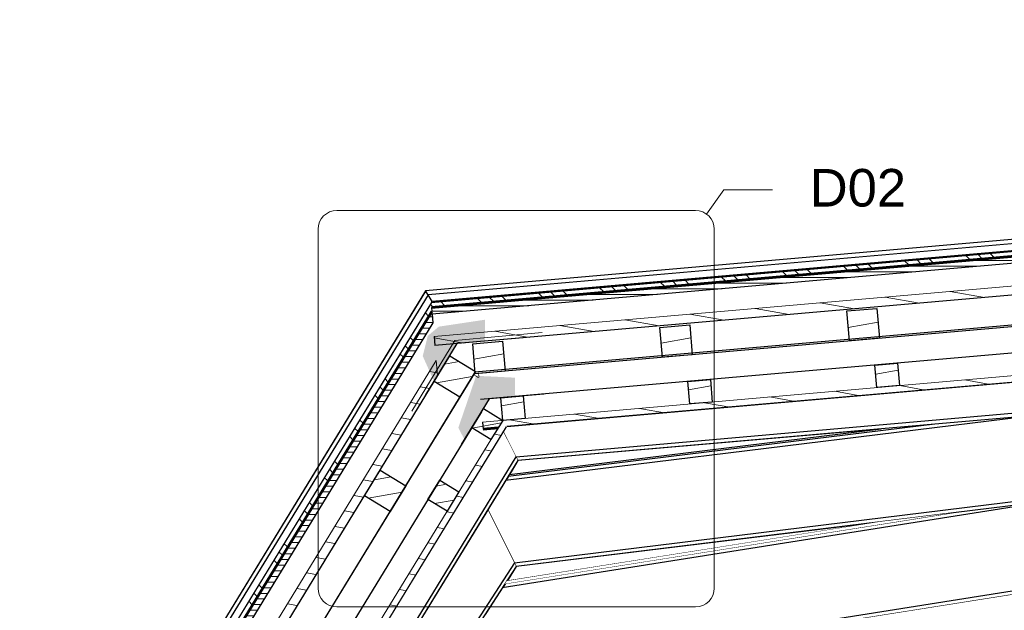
# Model space of a CAD drawing. Header units: millimetres. Extents: x 1798021 to 1815325, y -2500 to 6534.
# Tile 17 of 98: x 1802285 to 1804906, y 4545 to 6116. Entities that reach past the tile are written whole.
import ezdxf

# ---------------------------------------------------------------- set-up
doc = ezdxf.new("R2010")
doc.units = ezdxf.units.MM
doc.header["$MEASUREMENT"] = 0
doc.linetypes.add('Wipeout_Contour', pattern=[1000, 0, -1000])
for name, color, linetype in [('0 - SCHÉMA.R', 7, 'Continuous'), ('2 - ČÁRA HLAVNÍ.2D', 7, 'Continuous'), ('4 - OBKLADY VNĚJŠÍ.3D', 7, 'Continuous'), ('4 - PRVKY KLEMPÍŘSKÉ.3D', 7, 'Continuous'), ('4 - PRVKY ZÁMEČNICKÉ.3D', 7, 'Continuous'), ('4 - STŘEŠNÍ KRYTINA.3D', 7, 'Continuous'), ('Konstrukce – Dělicí čáry vrstev', 7, 'Continuous'), ('Nové_4 - ZDIVO - STĚNY NENOSNÉ.3D', 7, 'Continuous'), ('Nové_Výplně - Povrchové', 7, 'Continuous'), ('Výplně - Povrchové', 7, 'Continuous'), ('Výplně – Řezové', 7, 'Continuous')]:
    doc.layers.add(name, color=color, linetype=linetype)
doc.styles.add('GENEROVANÝ_STYL_1', font='Arial.ttf')
doc.linetypes.add('ČÁRA PAROZÁBRANA', pattern='A,0,[1,A ŘEZ A-A´1.Shx,S=2.380952,R=0,X=0,Y=0.0075],-300,0', length=300)
pattern_1 = [(135, (1118812.4, 0), (88.388348, 88.388348), []), (135, (1118794.72, -17.68), (88.388348, 88.388348), []), (135, (1118777.04, -35.36), (88.388348, 88.388348), [])]
pattern_2 = [(0, (1118812.397, 0), (0, 15), [])]
pattern_3 = [(170, (1118812.397, 0), (7.8141678, 44.3163477), [])]
pattern_4 = [(10, (1118812.397, 0), (-7.8141678, 44.3163477), [])]

# ---------------------------------------------------------------- blocks, each defined once
blk = doc.blocks.new('Řez_6', base_point=(1118812.4, 0))
at = {"layer": 'Výplně – Řezové', "linetype": 'Continuous', "lineweight": 0, "true_color": 0x000000}
h = blk.add_hatch(dxfattribs=at)
h.set_pattern_fill('DESKY_CETRIS__OSB____', color=18, style=0, pattern_type=2)
h.set_pattern_definition(pattern_2)
h.paths.add_polyline_path([(1800442.8, 536.4), (1800458.1, 527), (1803385.5, 5309.5), (1803382.8, 5339.7)])
h = blk.add_hatch(dxfattribs=at)
h.set_pattern_fill('DŘEVO___BEDNĚNÍ', color=18, style=0, pattern_type=2)
h.set_pattern_definition(pattern_3)
h.paths.add_polyline_path([(1803398, 5169.2), (1803397.7, 5169.2), (1803394.3, 5209), (1800511.9, 500), (1800540.1, 500)])
at = {"layer": '4 - STŘEŠNÍ KRYTINA.3D', "color": 7, "linetype": 'Continuous', "lineweight": 30}
blk.add_line((1803497.1, 5177.9), (1800633.9, 500), dxfattribs=at)
at = {"layer": 'Konstrukce – Dělicí čáry vrstev', "color": 181, "linetype": 'Continuous', "lineweight": 60, "true_color": 0x9e3eff}
blk.add_line((1803382.8, 5339.7), (1800442.8, 536.4), dxfattribs=at)
at = {"layer": 'Konstrukce – Dělicí čáry vrstev', "color": 7, "linetype": 'Continuous', "lineweight": 30}
for p, q in [((1803385.5, 5309.5), (1800458.1, 527)), ((1803388.7, 5272.8), (1803390.8, 5248.9)), ((1803398, 5169.2), (1800540.1, 500))]:
    blk.add_line(p, q, dxfattribs=at)
at = {"layer": 'Konstrukce – Dělicí čáry vrstev', "color": 181, "linetype": 'ČÁRA PAROZÁBRANA', "lineweight": 15, "true_color": 0x9e3eff}
blk.add_line((1803394.3, 5209), (1800511.9, 500), dxfattribs=at)
at = {"color": 254, "linetype": 'Wipeout_Contour', "lineweight": 0, "ltscale": 5410169.554225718}
blk.add_wipeout([(1803381.6, 5366.4), (1803381, 5365.5), (1803382.9, 5365.6)], dxfattribs=at).dxf.layer = 'Výplně - Povrchové'
at = {"layer": 'Výplně – Řezové', "linetype": 'Continuous', "lineweight": 0, "true_color": 0x000000}
h = blk.add_hatch(dxfattribs=at)
h.set_pattern_fill('KOV_HLINÍK', color=18, style=0, pattern_type=2)
h.set_pattern_definition(pattern_1)
h.paths.add_polyline_path([(1803380.6, 5364.8), (1800430, 544.2), (1800442.8, 536.4), (1803382.8, 5339.7), (1803380.6, 5364.7)])
at = {"layer": '4 - STŘEŠNÍ KRYTINA.3D', "color": 181, "linetype": 'Continuous', "lineweight": 60, "true_color": 0x9e3eff}
blk.add_line((1803380.6, 5364.8), (1800430, 544.2), dxfattribs=at)
at = {"layer": '4 - STŘEŠNÍ KRYTINA.3D', "color": 181, "linetype": 'Continuous', "lineweight": 30, "true_color": 0x9e3eff}
for p, q in [((1803380.6, 5364.8), (1803380.6, 5364.9)), ((1803381, 5365.5), (1803381.6, 5366.4))]:
    blk.add_line(p, q, dxfattribs=at)
at = {"layer": '4 - STŘEŠNÍ KRYTINA.3D', "color": 181, "linetype": 'Continuous', "lineweight": 15, "true_color": 0x9e3eff}
blk.add_line((1803380.6, 5364.8), (1803380.6, 5364.7), dxfattribs=at)
blk = doc.blocks.new('Řez_7', base_point=(1118812.4, 0))
at = {"layer": '4 - STŘEŠNÍ KRYTINA.3D', "color": 181, "linetype": 'Continuous', "lineweight": 15, "true_color": 0x9e3eff}
blk.add_line((1803380.6, 5365.4), (1803380.6, 5364.7), dxfattribs=at)
at = {"layer": 'Konstrukce – Dělicí čáry vrstev', "color": 7, "linetype": 'Continuous', "lineweight": 30}
for p, q in [((1803381.9, 5350.5), (1803382.8, 5339.7)), ((1803383.4, 5332.5), (1803385.5, 5309.5)), ((1803398, 5169.2), (1803397.7, 5169.2))]:
    blk.add_line(p, q, dxfattribs=at)
at = {"layer": 'Konstrukce – Dělicí čáry vrstev', "color": 7, "linetype": 'Continuous', "lineweight": 0}
blk.add_line((1803394.3, 5209), (1803397.7, 5169.2), dxfattribs=at)
at = {"color": 254, "linetype": 'Wipeout_Contour', "lineweight": 0, "ltscale": 7229953.461336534}
blk.add_wipeout([(1803497.1, 5177.9), (1803497.1, 5177.8), (1811462.7, 5874.7), (1811462.6, 5874.8)], dxfattribs=at).dxf.layer = 'Výplně - Povrchové'
at = {"layer": 'Výplně – Řezové', "linetype": 'Continuous', "lineweight": 0, "true_color": 0x000000}
h = blk.add_hatch(dxfattribs=at)
h.set_pattern_fill('KOV_HLINÍK', color=18, style=0, pattern_type=2)
h.set_pattern_definition(pattern_1)
h.paths.add_polyline_path([(1811592.4, 6083.9), (1803380.6, 5365.4), (1803381.9, 5350.5), (1811558.7, 6065.9), (1811592.4, 6079.5), (1811592.9, 6078.3)])
h = blk.add_hatch(dxfattribs=at)
h.set_pattern_fill('DESKY_CETRIS__OSB____', color=18, style=0, pattern_type=2)
h.set_pattern_definition(pattern_2)
h.paths.add_polyline_path([(1803381.9, 5350.5), (1803383.4, 5332.5), (1811501.6, 6042.8), (1811558.7, 6065.9)])
h = blk.add_hatch(dxfattribs=at)
h.set_pattern_fill('DŘEVO___BEDNĚNÍ', color=18, style=0, pattern_type=2)
h.set_pattern_definition(pattern_3)
h.paths.add_polyline_path([(1803388.7, 5272.8), (1803390.8, 5248.9), (1811431.3, 5952.3), (1811421.9, 5975.6)])
at = {"layer": '4 - STŘEŠNÍ KRYTINA.3D', "color": 181, "linetype": 'Continuous', "lineweight": 60, "true_color": 0x9e3eff}
blk.add_line((1811592.4, 6083.9), (1803380.6, 5365.4), dxfattribs=at)
at = {"layer": '4 - STŘEŠNÍ KRYTINA.3D', "color": 7, "linetype": 'Continuous', "lineweight": 30}
blk.add_line((1811462.6, 5874.8), (1803497.1, 5177.9), dxfattribs=at)
at = {"layer": '4 - STŘEŠNÍ KRYTINA.3D', "color": 181, "linetype": 'Continuous', "lineweight": 30, "true_color": 0x9e3eff}
blk.add_line((1811462.7, 5874.7), (1803497.1, 5177.8), dxfattribs=at)
at = {"layer": 'Konstrukce – Dělicí čáry vrstev', "color": 181, "linetype": 'Continuous', "lineweight": 60, "true_color": 0x9e3eff}
blk.add_line((1811558.7, 6065.9), (1803381.9, 5350.5), dxfattribs=at)
at = {"layer": 'Konstrukce – Dělicí čáry vrstev', "color": 181, "linetype": 'ČÁRA PAROZÁBRANA', "lineweight": 15, "true_color": 0x9e3eff}
blk.add_line((1811421.9, 5975.6), (1803388.7, 5272.8), dxfattribs=at)
at = {"layer": 'Konstrukce – Dělicí čáry vrstev', "color": 7, "linetype": 'Continuous', "lineweight": 30}
blk.add_line((1811431.3, 5952.3), (1803390.8, 5248.9), dxfattribs=at)
at = {"layer": 'Konstrukce – Dělicí čáry vrstev', "color": 7, "linetype": 'Continuous', "lineweight": 30, "flags": 128}
blk.add_lwpolyline([(1811558.7, 6065.9), (1811506.2, 6044.6), (1811501.6, 6042.8), (1803383.4, 5332.5)], dxfattribs=at)
blk = doc.blocks.new('Řez_9', base_point=(1118812.4, 0))
at = {"color": 254, "linetype": 'Wipeout_Contour', "lineweight": 0, "ltscale": 5411800.040043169}
blk.add_wipeout([(1803611.4, 4943.1), (1803588.8, 4906.2), (1804579, 5027.8)], dxfattribs=at).dxf.layer = 'Výplně - Povrchové'
at = {"layer": '4 - STŘEŠNÍ KRYTINA.3D', "color": 181, "linetype": 'Continuous', "lineweight": 30, "true_color": 0x9e3eff}
for p, q in [((1803588.8, 4906.2), (1804579, 5027.8)), ((1804579, 5027.8), (1804579, 5027.7))]:
    blk.add_line(p, q, dxfattribs=at)
blk = doc.blocks.new('Řez_11', base_point=(1118812.4, 0))
at = {"color": 254, "linetype": 'Wipeout_Contour', "lineweight": 0, "ltscale": 5411782.711079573}
blk.add_wipeout([(1803607, 4661.3), (1803582.1, 4622.9), (1804574.9, 4780.2)], dxfattribs=at).dxf.layer = 'Výplně - Povrchové'
at = {"layer": '4 - STŘEŠNÍ KRYTINA.3D', "color": 181, "linetype": 'Continuous', "lineweight": 30, "true_color": 0x9e3eff}
blk.add_line((1803582.1, 4622.9), (1804574.9, 4780.2), dxfattribs=at)
blk = doc.blocks.new('Řez_16', base_point=(1118812.4, 0))
at = {"color": 254, "linetype": 'Wipeout_Contour', "lineweight": 0, "ltscale": 9021946.336590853}
blk.add_wipeout([(1803570, 4604.3), (1805002.5, 4831.2), (1805000.2, 4832.4), (1804765.8, 4803.6), (1803577.1, 4615.4)], dxfattribs=at).dxf.layer = 'Výplně - Povrchové'
at = {"color": 254, "linetype": 'Wipeout_Contour', "lineweight": 0, "ltscale": 287125239.6871727}
blk.add_wipeout([(1803570, 4604.3), (1803525.7, 4536.1), (1803600, 4385.9), (1808975, 5237.2), (1808974.9, 5239.5), (1808975.1, 5243.3), (1808975.7, 5246.6), (1808976.5, 5249.5), (1808977.8, 5251.8), (1808979.4, 5253.7), (1808981.3, 5255), (1808982.9, 5256), (1808983, 5256), (1808983.3, 5256.2), (1809116, 5337.8), (1805901.1, 4943), (1805927, 4927.1), (1805927.3, 4926.9), (1805927.4, 4926.9), (1805929, 4925.9), (1805930.9, 4924.5), (1805932.5, 4922.7), (1805933.8, 4920.3), (1805934.7, 4917.5), (1805935.2, 4914.2), (1805935.4, 4910.4), (1805935.2, 4906.2), (1805934.7, 4901.6), (1805933.8, 4896.6), (1805932.5, 4891.2), (1805931, 4885.6), (1805929.1, 4879.7), (1805926.8, 4873.5), (1805924.3, 4867.1), (1805921.5, 4860.6), (1805918.4, 4853.9), (1805915, 4847.1), (1805911.5, 4840.3), (1805907.7, 4833.5), (1805903.7, 4826.8), (1805899.5, 4820.1), (1805895.3, 4813.6), (1805890.9, 4807.2), (1805886.4, 4801), (1805881.9, 4795.1), (1805877.3, 4789.4), (1805872.8, 4784.1), (1805868.2, 4779.1), (1805863.7, 4774.5), (1805859.4, 4770.3), (1805855.1, 4766.5), (1805850.9, 4763.2), (1805846.9, 4760.3), (1805843.1, 4758), (1805839.6, 4756.1), (1805836.2, 4754.8), (1805833.1, 4754), (1805830.3, 4753.7), (1805827.7, 4754), (1805825.5, 4754.8), (1805823.9, 4755.8), (1805823.6, 4756), (1805823.5, 4756), (1805674.5, 4847.5), (1805672.7, 4848.8), (1805672.1, 4849), (1805662.3, 4855), (1805660.4, 4856.4), (1805658.8, 4858.2), (1805657.6, 4860.6), (1805656.7, 4863.4), (1805656.2, 4866.7), (1805656, 4870.5), (1805656.2, 4874.7), (1805656.7, 4879.3), (1805657.6, 4884.3), (1805658.8, 4889.7), (1805660.4, 4895.3), (1805662.3, 4901.3), (1805664.5, 4907.4), (1805667, 4913.8), (1805667.3, 4914.3), (1805622, 4908.7), (1805623.2, 4906.2), (1805624.9, 4901.6), (1805626.1, 4896.6), (1805626.9, 4891.2), (1805627.2, 4885.6), (1805627, 4879.7), (1805626.4, 4873.5), (1805625.3, 4867.1), (1805623.8, 4860.6), (1805621.8, 4853.9), (1805619.5, 4847.1), (1805616.6, 4840.3), (1805613.4, 4833.5), (1805609.9, 4826.8), (1805605.9, 4820.1), (1805601.7, 4813.6), (1805597.1, 4807.2), (1805592.3, 4801), (1805587.2, 4795.1), (1805581.9, 4789.4), (1805576.4, 4784.1), (1805570.7, 4779.1), (1805565, 4774.5), (1805559.2, 4770.3), (1805553.3, 4766.5), (1805547.4, 4763.2), (1805541.6, 4760.3), (1805535.8, 4758), (1805530.1, 4756.1), (1805524.6, 4754.8), (1805519.2, 4754), (1805514.1, 4753.7), (1805509.1, 4754), (1805504.5, 4754.8), (1805500.1, 4756.1), (1805496.1, 4758), (1805492.4, 4760.3), (1805491.1, 4761.3), (1805490.9, 4761.5), (1805490.7, 4761.6), (1805369.3, 4853.1), (1805368.3, 4854), (1805367.3, 4854.6), (1805359.4, 4860.6), (1805356, 4863.4), (1805353.1, 4866.7), (1805350.6, 4870.5), (1805348.5, 4874.7), (1805348.3, 4875.1), (1805203.6, 4857.4), (1805200.9, 4850.4), (1805197.6, 4843.3), (1805193.8, 4836.4), (1805189.6, 4829.8), (1805185, 4823.5), (1805180, 4817.5), (1805174.6, 4811.9), (1805168.9, 4806.8), (1805162.9, 4802.1), (1805156.7, 4797.9), (1805150.3, 4794.2), (1805143.7, 4791), (1805137, 4788.4), (1805130.1, 4786.3), (1805123.3, 4784.8), (1805116.4, 4784), (1805109.6, 4783.7), (1805102.8, 4784), (1805096.2, 4784.8), (1805089.7, 4786.3), (1805083.4, 4788.4), (1805077.4, 4791), (1805076.4, 4791.5), (1805076.2, 4791.6), (1805076.2, 4791.7), (1805002.5, 4831.2)], dxfattribs=at).dxf.layer = 'Výplně - Povrchové'
at = {"color": 254, "linetype": 'Wipeout_Contour', "lineweight": 0, "ltscale": 10843146.4861059}
blk.add_wipeout([(1808975, 5237.2), (1803600, 4385.9), (1803604.6, 4376.7), (1808976.2, 5227.5), (1808975.6, 5230.7), (1808975.1, 5235.3)], dxfattribs=at).dxf.layer = 'Výplně - Povrchové'
at = {"layer": '4 - PRVKY ZÁMEČNICKÉ.3D', "color": 181, "linetype": 'Continuous', "lineweight": 30, "true_color": 0x9e3eff}
for p, q in [((1808975, 5237.2), (1803600, 4385.9)), ((1808976.2, 5227.5), (1803604.6, 4376.7)), ((1805002.5, 4831.2), (1803570, 4604.3)), ((1804765.8, 4803.6), (1803577.1, 4615.4))]:
    blk.add_line(p, q, dxfattribs=at)
blk = doc.blocks.new('Řez_18', base_point=(1118812.4, 0))
at = {"color": 254, "linetype": 'Wipeout_Contour', "lineweight": 0, "ltscale": 9021860.261086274}
blk.add_wipeout([(1803585.3, 4900.5), (1803578.8, 4889.8), (1804973.8, 5061.1), (1804959.9, 5061.1), (1804728.3, 5040.8)], dxfattribs=at).dxf.layer = 'Výplně - Povrchové'
at = {"color": 254, "linetype": 'Wipeout_Contour', "lineweight": 0, "ltscale": 54144784.54875359}
blk.add_wipeout([(1803578.8, 4889.8), (1803531.2, 4812.2), (1803602.3, 4670.6), (1804985.2, 4840.4), (1804980.6, 4842.9), (1804974.8, 4846.1), (1804969.4, 4849.8), (1804964.3, 4854), (1804959.6, 4858.7), (1804955.3, 4863.8), (1804951.4, 4869.4), (1804948, 4875.4), (1804945.1, 4881.7), (1804942.6, 4888.3), (1804940.7, 4895.2), (1804939.3, 4902.3), (1804938.4, 4909.6), (1804938.1, 4917), (1804938.3, 4924.6), (1804939.1, 4932.1), (1804940.4, 4939.7), (1804942.2, 4947.3), (1804944.5, 4954.7), (1804947.3, 4962), (1804950.6, 4969.1), (1804954.2, 4975.7), (1804954.2, 5053.1), (1805032.6, 5053.1), (1805032.6, 5061.1), (1804973.8, 5061.1)], dxfattribs=at).dxf.layer = 'Výplně - Povrchové'
at = {"layer": '4 - PRVKY ZÁMEČNICKÉ.3D', "color": 181, "linetype": 'Continuous', "lineweight": 30, "true_color": 0x9e3eff}
for p, q in [((1804973.8, 5061.1), (1803578.8, 4889.8)), ((1804728.3, 5040.8), (1803585.3, 4900.5))]:
    blk.add_line(p, q, dxfattribs=at)
at = {"color": 254, "linetype": 'Wipeout_Contour', "lineweight": 0, "ltscale": 12632198.49548887}
blk.add_wipeout([(1804985.2, 4840.4), (1803602.3, 4670.6), (1803607, 4661.3), (1805000.2, 4832.4), (1804987.8, 4839), (1804986.6, 4839.7), (1804986.4, 4839.8)], dxfattribs=at).dxf.layer = 'Výplně - Povrchové'
at = {"layer": '4 - PRVKY ZÁMEČNICKÉ.3D', "color": 181, "linetype": 'Continuous', "lineweight": 30, "true_color": 0x9e3eff}
for p, q in [((1804985.2, 4840.4), (1803602.3, 4670.6)), ((1805000.2, 4832.4), (1803607, 4661.3)), ((1803602.2, 4670.9), (1803531.2, 4812.2)), ((1803607, 4661.3), (1803602.3, 4670.6))]:
    blk.add_line(p, q, dxfattribs=at)
blk = doc.blocks.new('Řez_19', base_point=(1118812.4, 0))
at = {"color": 254, "linetype": 'Wipeout_Contour', "lineweight": 0, "ltscale": 12611435.92318261}
blk.add_wipeout([(1800810.1, 502.5), (1800808.6, 500), (1800893.6, 500), (1803602.2, 4670.9), (1803531.2, 4812.2), (1800893.3, 502.5), (1800882.6, 502.5)], dxfattribs=at).dxf.layer = 'Výplně - Povrchové'
at = {"color": 254, "linetype": 'Wipeout_Contour', "lineweight": 0, "ltscale": 9009916.717530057}
blk.add_wipeout([(1803602.2, 4670.9), (1800893.6, 500), (1800896.5, 500), (1800904.6, 500), (1803607, 4661.3)], dxfattribs=at).dxf.layer = 'Výplně - Povrchové'
at = {"layer": '4 - PRVKY ZÁMEČNICKÉ.3D', "color": 181, "linetype": 'Continuous', "lineweight": 30, "true_color": 0x9e3eff}
for p, q in [((1803602.2, 4670.9), (1800893.6, 500)), ((1803602.3, 4670.6), (1803602.2, 4670.9)), ((1803607, 4661.3), (1800904.6, 500))]:
    blk.add_line(p, q, dxfattribs=at)
blk = doc.blocks.new('Řez_20', base_point=(1118812.4, 0))
at = {"color": 254, "linetype": 'Wipeout_Contour', "lineweight": 0, "ltscale": 412533108.0059386}
blk.add_wipeout([(1800920.2, 500), (1804497.5, 500), (1804497.5, 2600), (1805397.5, 2600), (1805397.5, 500), (1806676.5, 500), (1806676.5, 502.5), (1806976.5, 502.5), (1806976.5, 500), (1809927.5, 500), (1809927.5, 2600), (1810827.5, 2600), (1810827.5, 500), (1812755.5, 500), (1812755.5, 2087.6), (1811335.9, 5601.2), (1810067.7, 5400.4), (1810067.7, 5390.2), (1810003.5, 5390.2), (1809953, 5382.2), (1809956.1, 5382.2), (1809956.1, 5304.8), (1809959.7, 5298.2), (1809963, 5291.1), (1809965.8, 5283.8), (1809968.1, 5276.4), (1809970, 5268.8), (1809971.2, 5261.3), (1809972, 5253.7), (1809972.2, 5246.1), (1809971.9, 5238.7), (1809971, 5231.4), (1809969.6, 5224.3), (1809967.7, 5217.4), (1809965.2, 5210.8), (1809962.3, 5204.5), (1809958.9, 5198.5), (1809955, 5192.9), (1809950.7, 5187.8), (1809946, 5183.1), (1809940.9, 5178.9), (1809935.5, 5175.2), (1809929.7, 5172), (1809923.9, 5168.9), (1809923.7, 5168.8), (1809922.5, 5168.1), (1809834.1, 5120.8), (1809834.1, 5120.7), (1809833.9, 5120.6), (1809832.9, 5120.1), (1809826.9, 5117.5), (1809820.6, 5115.4), (1809814.1, 5114), (1809807.5, 5113.1), (1809800.7, 5112.8), (1809793.9, 5113.1), (1809787, 5114), (1809780.2, 5115.4), (1809773.3, 5117.5), (1809766.6, 5120.1), (1809760, 5123.3), (1809753.6, 5127), (1809747.4, 5131.2), (1809741.4, 5135.9), (1809735.7, 5141.1), (1809730.3, 5146.6), (1809725.3, 5152.6), (1809720.7, 5158.9), (1809716.5, 5165.5), (1809712.7, 5172.4), (1809709.4, 5179.5), (1809706.6, 5186.8), (1809704.3, 5194.2), (1809702.5, 5201.8), (1809701.2, 5209.4), (1809700.4, 5216.9), (1809700.2, 5224.5), (1809700.6, 5231.9), (1809701.4, 5239.2), (1809702.8, 5246.3), (1809704.8, 5253.2), (1809707.2, 5259.8), (1809710.1, 5266.1), (1809713.5, 5272.1), (1809717.4, 5277.7), (1809721.7, 5282.8), (1809726.4, 5287.5), (1809731.5, 5291.7), (1809736.9, 5295.4), (1809742.7, 5298.6), (1809743.7, 5299.1), (1809743.7, 5299.1), (1809743.9, 5299.2), (1809774.4, 5315.6), (1809774.4, 5353.9), (1809533.3, 5315.7), (1809533.3, 5305.9), (1809535.7, 5302.8), (1809540.2, 5296.5), (1809544.5, 5289.9), (1809548.4, 5283.2), (1809552, 5276.5), (1809555.2, 5269.7), (1809558, 5262.9), (1809560.4, 5256.1), (1809562.4, 5249.5), (1809563.9, 5242.9), (1809565, 5236.6), (1809565.6, 5230.4), (1809565.8, 5224.4), (1809565.5, 5218.8), (1809564.7, 5213.4), (1809563.5, 5208.5), (1809561.8, 5203.8), (1809559.7, 5199.6), (1809557.2, 5195.9), (1809554.3, 5192.5), (1809550.9, 5189.7), (1809543, 5183.7), (1809542, 5183.1), (1809541, 5182.2), (1809419.6, 5090.7), (1809419.4, 5090.6), (1809419.2, 5090.4), (1809417.9, 5089.4), (1809414.2, 5087.1), (1809410.2, 5085.2), (1809405.8, 5083.9), (1809401.2, 5083.1), (1809396.2, 5082.8), (1809391.1, 5083.1), (1809385.7, 5083.9), (1809380.2, 5085.2), (1809374.5, 5087.1), (1809368.7, 5089.4), (1809362.9, 5092.3), (1809357, 5095.6), (1809351.1, 5099.4), (1809345.3, 5103.6), (1809339.6, 5108.2), (1809333.9, 5113.2), (1809328.4, 5118.5), (1809323.1, 5124.2), (1809318, 5130.1), (1809313.2, 5136.3), (1809308.6, 5142.7), (1809304.4, 5149.2), (1809300.4, 5155.9), (1809296.9, 5162.6), (1809293.7, 5169.4), (1809290.8, 5176.2), (1809288.5, 5183), (1809286.5, 5189.7), (1809285, 5196.2), (1809283.9, 5202.6), (1809283.3, 5208.8), (1809283.1, 5214.7), (1809283.4, 5220.3), (1809284.2, 5225.7), (1809285.4, 5230.7), (1809287.1, 5235.3), (1809289.2, 5239.5), (1809291.7, 5243.3), (1809294.6, 5246.6), (1809297.9, 5249.5), (1809299.3, 5250.5), (1809299.4, 5250.6), (1809299.6, 5250.7), (1809346.7, 5286.2), (1809231.4, 5267.9), (1809234, 5262.9), (1809237.3, 5256.1), (1809240.4, 5249.5), (1809243.3, 5242.9), (1809245.8, 5236.6), (1809248, 5230.4), (1809249.9, 5224.4), (1809251.5, 5218.8), (1809252.7, 5213.4), (1809253.6, 5208.5), (1809254.1, 5203.8), (1809254.3, 5199.6), (1809254.1, 5195.9), (1809253.6, 5192.5), (1809252.7, 5189.7), (1809251.5, 5187.3), (1809249.9, 5185.5), (1809248, 5184.2), (1809238.2, 5178.2), (1809237.6, 5178), (1809235.8, 5176.7), (1809086.8, 5085.2), (1809086.7, 5085.1), (1809086.4, 5084.9), (1809084.8, 5083.9), (1809082.6, 5083.1), (1809080, 5082.8), (1809077.2, 5083.1), (1809074.1, 5083.9), (1809070.7, 5085.2), (1809067.2, 5087.1), (1809063.4, 5089.4), (1809059.4, 5092.3), (1809055.2, 5095.6), (1809051, 5099.4), (1809046.6, 5103.6), (1809042.1, 5108.2), (1809037.5, 5113.2), (1809033, 5118.5), (1809028.4, 5124.2), (1809023.9, 5130.1), (1809019.4, 5136.3), (1809015, 5142.7), (1809010.8, 5149.2), (1809006.6, 5155.9), (1809002.6, 5162.6), (1808998.8, 5169.4), (1808995.3, 5176.2), (1808991.9, 5183), (1808988.8, 5189.7), (1808986, 5196.2), (1808983.5, 5202.6), (1808981.2, 5208.8), (1808979.3, 5214.7), (1808977.8, 5220.3), (1808976.5, 5225.7), (1808976.2, 5227.5), (1803604.6, 4376.7)], dxfattribs=at).dxf.layer = 'Nové_Výplně - Povrchové'
at = {"color": 254, "linetype": 'Wipeout_Contour', "lineweight": 0, "ltscale": 7216524.640981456}
blk.add_wipeout([(1803577.1, 4615.4), (1804765.8, 4803.6), (1804574.9, 4780.2), (1803582.1, 4622.9)], dxfattribs=at).dxf.layer = 'Nové_Výplně - Povrchové'
blk = doc.blocks.new('Řez_36', base_point=(1118812.4, 0))
at = {"layer": 'Výplně – Řezové', "linetype": 'Continuous', "lineweight": 0, "true_color": 0x000000}
h = blk.add_hatch(dxfattribs=at)
h.set_pattern_fill('DŘEVO___BEDNĚNÍ', color=18, style=0, pattern_type=2)
h.set_pattern_definition(pattern_3)
h.paths.add_polyline_path([(1803517.4, 5045.3), (1803519.1, 5026.4), (1811474.7, 5722.4), (1811473.1, 5741.3)])
at = {"layer": '4 - OBKLADY VNĚJŠÍ.3D', "color": 7, "linetype": 'Continuous', "lineweight": 30}
for p, q in [((1811461.8, 5870.8), (1803506.1, 5174.8)), ((1803506.1, 5174.8), (1803507, 5164.6))]:
    blk.add_line(p, q, dxfattribs=at)
at = {"layer": '4 - OBKLADY VNĚJŠÍ.3D', "color": 7, "linetype": 'Continuous', "lineweight": 60}
blk.add_line((1811367.3, 5713), (1803582.5, 5031.9), dxfattribs=at)
at = {"layer": 'Konstrukce – Dělicí čáry vrstev', "color": 7, "linetype": 'Continuous', "lineweight": 30}
blk.add_line((1811467.9, 5801.1), (1803512.2, 5105.1), dxfattribs=at)
at = {"layer": 'Konstrukce – Dělicí čáry vrstev', "color": 7, "linetype": 'Continuous', "lineweight": 0}
blk.add_line((1811473.1, 5741.3), (1803517.4, 5045.3), dxfattribs=at)
at = {"layer": 'Konstrukce – Dělicí čáry vrstev', "color": 7, "linetype": 'Continuous', "lineweight": 60}
blk.add_line((1803558.9, 5029.9), (1803519.1, 5026.4), dxfattribs=at)
blk = doc.blocks.new('Řez_38', base_point=(1118812.4, 0))
at = {"layer": 'Výplně – Řezové', "linetype": 'Continuous', "lineweight": 0, "true_color": 0x000000}
h = blk.add_hatch(dxfattribs=at)
h.set_pattern_fill('DŘEVO___BEDNĚNÍ', color=18, style=0, pattern_type=2)
h.set_pattern_definition(pattern_3)
h.paths.add_polyline_path([(1803582.5, 5031.9), (1803558.9, 5029.9), (1800786.3, 500), (1800808.6, 500)])
at = {"layer": '4 - OBKLADY VNĚJŠÍ.3D', "color": 7, "linetype": 'Continuous', "lineweight": 30}
for q in [(1800635.9, 503.3), (1803507, 5164.6)]:
    blk.add_line((1803493.9, 5172.6), q, dxfattribs=at)
at = {"layer": '4 - OBKLADY VNĚJŠÍ.3D', "color": 7, "linetype": 'Continuous', "lineweight": 60}
blk.add_line((1803582.5, 5031.9), (1800808.6, 500), dxfattribs=at)
at = {"layer": 'Konstrukce – Dělicí čáry vrstev', "color": 7, "linetype": 'Continuous', "lineweight": 30}
for p, q in [((1803515, 5073), (1800716, 500)), ((1803517.4, 5045.3), (1803519.1, 5026.4))]:
    blk.add_line(p, q, dxfattribs=at)
at = {"layer": 'Konstrukce – Dělicí čáry vrstev', "color": 7, "linetype": 'Continuous', "lineweight": 0}
blk.add_line((1803558.9, 5029.9), (1800786.3, 500), dxfattribs=at)
blk = doc.blocks.new('Řez_56', base_point=(1118812.4, 0))
at = {"color": 254, "linetype": 'Wipeout_Contour', "lineweight": 0, "ltscale": 10844884.70980289}
blk.add_wipeout([(1803582.5, 5031.9), (1803573.7, 5017.6), (1803606.6, 4952.5), (1811334.5, 5628.6), (1811372.6, 5699.9), (1811367.3, 5713)], dxfattribs=at).dxf.layer = 'Výplně - Povrchové'
at = {"color": 254, "linetype": 'Wipeout_Contour', "lineweight": 0, "ltscale": 9017546.51040433}
blk.add_wipeout([(1803494.7, 5173.8), (1803495.9, 5171.4), (1803506.4, 5165), (1803507, 5165), (1803506.1, 5174.8)], dxfattribs=at).dxf.layer = 'Výplně - Povrchové'
at = {"color": 254, "linetype": 'Wipeout_Contour', "lineweight": 0, "ltscale": 7229912.499028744}
blk.add_wipeout([(1811334.5, 5628.6), (1803606.6, 4952.5), (1803611.4, 4943.1), (1811329, 5618.3)], dxfattribs=at).dxf.layer = 'Výplně - Povrchové'
at = {"color": 254, "linetype": 'Wipeout_Contour', "lineweight": 0, "ltscale": 5410542.072720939}
blk.add_wipeout([(1803506.4, 5165), (1803507, 5164.6), (1803507, 5165)], dxfattribs=at).dxf.layer = 'Výplně - Povrchové'
at = {"layer": '4 - PRVKY ZÁMEČNICKÉ.3D', "color": 181, "linetype": 'Continuous', "lineweight": 30, "true_color": 0x9e3eff}
for p, q in [((1811334.5, 5628.6), (1803606.6, 4952.5)), ((1811329, 5618.3), (1803611.4, 4943.1)), ((1803506.1, 5174.8), (1803494.6, 5173.8)), ((1803495.9, 5171.4), (1803494.6, 5173.8)), ((1803507, 5165), (1803506.4, 5165)), ((1803606.5, 4952.7), (1803573.7, 5017.6)), ((1803611.4, 4943.1), (1803606.6, 4952.5))]:
    blk.add_line(p, q, dxfattribs=at)
blk = doc.blocks.new('Řez_57', base_point=(1118812.4, 0))
at = {"color": 254, "linetype": 'Wipeout_Contour', "lineweight": 0, "ltscale": 5410506.800703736}
blk.add_wipeout([(1803493.9, 5172.6), (1803495.9, 5171.4), (1803494.7, 5173.8)], dxfattribs=at).dxf.layer = 'Výplně - Povrchové'
at = {"color": 254, "linetype": 'Wipeout_Contour', "lineweight": 0, "ltscale": 7208886.755117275}
blk.add_wipeout([(1803573.7, 5017.6), (1800810.1, 502.5), (1800882.6, 502.5), (1803606.5, 4952.7)], dxfattribs=at).dxf.layer = 'Výplně - Povrchové'
at = {"color": 254, "linetype": 'Wipeout_Contour', "lineweight": 0, "ltscale": 7209007.498246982}
blk.add_wipeout([(1800893.3, 502.5), (1803611.4, 4943.1), (1803606.5, 4952.7), (1800882.6, 502.5)], dxfattribs=at).dxf.layer = 'Výplně - Povrchové'
at = {"layer": '4 - PRVKY ZÁMEČNICKÉ.3D', "color": 181, "linetype": 'Continuous', "lineweight": 30, "true_color": 0x9e3eff}
for p, q in [((1803606.5, 4952.7), (1800882.6, 502.5)), ((1803611.4, 4943.1), (1800893.3, 502.5)), ((1803606.6, 4952.5), (1803606.5, 4952.7))]:
    blk.add_line(p, q, dxfattribs=at)
blk = doc.blocks.new('Řez_91', base_point=(1118812.4, 0))
at = {"color": 254, "linetype": 'Wipeout_Contour', "lineweight": 0, "ltscale": 7229986.043024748}
blk.add_wipeout([(1811602.9, 6104), (1803372.4, 5383.9), (1803383.7, 5365.7), (1811590.5, 6083.7)], dxfattribs=at).dxf.layer = 'Výplně - Povrchové'
at = {"color": 254, "linetype": 'Wipeout_Contour', "lineweight": 0, "ltscale": 7229987.363650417}
blk.add_wipeout([(1803372.1, 5384.4), (1803372.4, 5383.9), (1811602.9, 6104), (1811603.3, 6104.6)], dxfattribs=at).dxf.layer = 'Výplně - Povrchové'
at = {"color": 254, "linetype": 'Wipeout_Contour', "lineweight": 0, "ltscale": 7229988.715095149}
blk.add_wipeout([(1811610, 6115.5), (1803366, 5394.3), (1803366.6, 5393.2), (1811609.3, 6114.4)], dxfattribs=at).dxf.layer = 'Výplně - Povrchové'
at = {"color": 254, "linetype": 'Wipeout_Contour', "lineweight": 0, "ltscale": 7229988.342971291}
blk.add_wipeout([(1803366.6, 5393.2), (1803369.3, 5389), (1811606.4, 6109.6), (1811609.3, 6114.4)], dxfattribs=at).dxf.layer = 'Výplně - Povrchové'
at = {"color": 254, "linetype": 'Wipeout_Contour', "lineweight": 0, "ltscale": 7229987.723203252}
blk.add_wipeout([(1803369.3, 5389), (1803372.1, 5384.4), (1811603.3, 6104.6), (1811606.4, 6109.6)], dxfattribs=at).dxf.layer = 'Výplně - Povrchové'
at = {"layer": '4 - PRVKY KLEMPÍŘSKÉ.3D', "color": 181, "linetype": 'Continuous', "lineweight": 30, "true_color": 0x9e3eff}
for p, q in [((1811610, 6115.5), (1803366, 5394.3)), ((1811602.9, 6104), (1803372.4, 5383.9)), ((1811590.5, 6083.7), (1803383.7, 5365.7))]:
    blk.add_line(p, q, dxfattribs=at)
blk = doc.blocks.new('Řez_98', base_point=(1118812.4, 0))
at = {"color": 254, "linetype": 'Wipeout_Contour', "lineweight": 0, "ltscale": 23433617.14572685}
blk.add_wipeout([(1800655.7, 917.3), (1800623, 860.8), (1801199.1, 1800.8), (1803380.6, 5364.9), (1803380.6, 5365.4), (1803381, 5365.5), (1803381.5, 5366.4), (1803381.6, 5366.4), (1803382.9, 5365.6), (1803383.7, 5365.7), (1803383.7, 5365.7), (1803372.4, 5383.9), (1800640.6, 926)], dxfattribs=at).dxf.layer = 'Výplně - Povrchové'
at = {"color": 254, "linetype": 'Wipeout_Contour', "lineweight": 0, "ltscale": 7208041.780201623}
blk.add_wipeout([(1803372.1, 5384.4), (1800640.1, 926.3), (1800640.6, 926), (1803372.4, 5383.9)], dxfattribs=at).dxf.layer = 'Výplně - Povrchové'
at = {"color": 254, "linetype": 'Wipeout_Contour', "lineweight": 0, "ltscale": 7208012.536791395}
blk.add_wipeout([(1803366, 5394.3), (1800631.2, 931.5), (1800632.1, 930.9), (1803366.6, 5393.2)], dxfattribs=at).dxf.layer = 'Výplně - Povrchové'
at = {"color": 254, "linetype": 'Wipeout_Contour', "lineweight": 0, "ltscale": 7208020.589335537}
blk.add_wipeout([(1803366.6, 5393.2), (1800632.1, 930.9), (1800636, 928.7), (1803369.3, 5389)], dxfattribs=at).dxf.layer = 'Výplně - Povrchové'
at = {"color": 254, "linetype": 'Wipeout_Contour', "lineweight": 0, "ltscale": 7208034.000900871}
blk.add_wipeout([(1803369.3, 5389), (1800636, 928.7), (1800640.1, 926.3), (1803372.1, 5384.4)], dxfattribs=at).dxf.layer = 'Výplně - Povrchové'
at = {"layer": '4 - PRVKY KLEMPÍŘSKÉ.3D', "color": 181, "linetype": 'Continuous', "lineweight": 30, "true_color": 0x9e3eff}
for p, q in [((1803366, 5394.3), (1800631.2, 931.5)), ((1803372.4, 5383.9), (1800640.6, 926)), ((1803366.6, 5393.2), (1803366, 5394.3)), ((1803369.3, 5389), (1803366.6, 5393.2)), ((1803372.1, 5384.4), (1803369.3, 5389)), ((1803372.4, 5383.9), (1803372.1, 5384.4)), ((1803383.7, 5365.7), (1803372.4, 5383.9))]:
    blk.add_line(p, q, dxfattribs=at)
blk = doc.blocks.new('Detail_2', base_point=(1803606.9, 5081))
at = {"layer": '0 - SCHÉMA.R', "color": 5, "linetype": 'Continuous', "lineweight": 0, "true_color": 0x1c1cff}
for p, q in [((1804159.6, 5663), (1804113.4, 5598.8)), ((1804159.6, 5663), (1804289.5, 5663)), ((1804084.2, 5608.2), (1803129.7, 5608.2)), ((1803079.7, 5558.2), (1803079.7, 4603.8)), ((1804134.2, 4603.8), (1804134.2, 5558.2)), ((1803129.7, 4553.8), (1804084.2, 4553.8))]:
    blk.add_line(p, q, dxfattribs=at)
for centre, start, end in [((1803129.7, 5558.2), 90, 180), ((1804084.2, 5558.2), 0, 90), ((1803129.7, 4603.8), 180, 270), ((1804084.2, 4603.8), 270, 0)]:
    blk.add_arc(centre, 50, start, end, dxfattribs=at)
at = {"layer": '0 - SCHÉMA.R', "color": 5, "lineweight": 0, "true_color": 0x1c1cff, "insert": (1804388.7, 5667.9), "char_height": 100, "attachment_point": 4, "style": 'GENEROVANÝ_STYL_1'}
blk.add_mtext('\\A1;{\\pql;\\fArial|b0|i0|c0|p0;\\W1.000000;D02}', dxfattribs=at)

msp = doc.modelspace()

# ---------------------------------------------------------------- block references
at = {"layer": '4 - STŘEŠNÍ KRYTINA.3D', "lineweight": 0}
msp.add_blockref('Řez_6', (1118812.4, 0), dxfattribs=at)

# ---------------------------------------------------------------- next in the draw order: block references
msp.add_blockref('Řez_7', (1118812.4, 0), dxfattribs=at)

# ---------------------------------------------------------------- next in the draw order: block references
msp.add_blockref('Řez_9', (1118812.4, 0), dxfattribs=at)

# ---------------------------------------------------------------- next in the draw order: block references
msp.add_blockref('Řez_11', (1118812.4, 0), dxfattribs=at)

# ---------------------------------------------------------------- next in the draw order: block references
at = {"layer": '4 - PRVKY ZÁMEČNICKÉ.3D', "lineweight": 0}
msp.add_blockref('Řez_16', (1118812.4, 0), dxfattribs=at)

# ---------------------------------------------------------------- next in the draw order: block references
msp.add_blockref('Řez_18', (1118812.4, 0), dxfattribs=at)

# ---------------------------------------------------------------- next in the draw order: block references
msp.add_blockref('Řez_19', (1118812.4, 0), dxfattribs=at)

# ---------------------------------------------------------------- next in the draw order: block references
at = {"layer": 'Nové_4 - ZDIVO - STĚNY NENOSNÉ.3D', "lineweight": 0}
msp.add_blockref('Řez_20', (1118812.4, 0), dxfattribs=at)

# ---------------------------------------------------------------- next in the draw order: block references
at = {"layer": '4 - OBKLADY VNĚJŠÍ.3D', "lineweight": 0}
for name in ['Řez_36', 'Řez_38']:
    msp.add_blockref(name, (1118812.4, 0), dxfattribs=at)

# ---------------------------------------------------------------- next in the draw order: block references
at = {"layer": '4 - PRVKY ZÁMEČNICKÉ.3D', "lineweight": 0}
msp.add_blockref('Řez_56', (1118812.4, 0), dxfattribs=at)

# ---------------------------------------------------------------- next in the draw order: hatches: boundary and pattern name
at = {"layer": 'Výplně – Řezové', "linetype": 'Continuous', "lineweight": 0}
h = msp.add_hatch(dxfattribs=at)
h.set_pattern_fill('DŘEVO___OBECNĚ', style=0, pattern_type=2)
h.set_pattern_definition(pattern_4)
h.paths.add_polyline_path([(1804487.4, 5341), (1804567.1, 5347.9), (1804574, 5268.2), (1804494.3, 5261.3)])
h = msp.add_hatch(dxfattribs=at)
h.set_pattern_fill('DŘEVO___OBECNĚ', style=0, pattern_type=2)
h.set_pattern_definition(pattern_4)
h.paths.add_polyline_path([(1803989.3, 5297.4), (1804069, 5304.4), (1804075.9, 5224.7), (1803996.2, 5217.7)])
h = msp.add_hatch(dxfattribs=at)
h.set_pattern_fill('DŘEVO___OBECNĚ', style=0, pattern_type=2)
h.set_pattern_definition(pattern_4)
h.paths.add_polyline_path([(1804562.2, 5196.9), (1804622, 5202.2), (1804627.2, 5142.4), (1804567.4, 5137.2)])
h = msp.add_hatch(dxfattribs=at)
h.set_pattern_fill('DŘEVO___OBECNĚ', style=0, pattern_type=2)
h.set_pattern_definition(pattern_4)
h.paths.add_polyline_path([(1804064.1, 5153.4), (1804123.9, 5158.6), (1804129.1, 5098.8), (1804069.3, 5093.6)])

# ---------------------------------------------------------------- next in the draw order: linework, layer by layer
at = {"layer": '2 - ČÁRA HLAVNÍ.2D', "color": 181, "linetype": 'ČÁRA PAROZÁBRANA', "lineweight": 15, "true_color": 0x9e3eff}
msp.add_line((1803443.6, 5262), (1803676.6, 5284), dxfattribs=at)
at = {"layer": '2 - ČÁRA HLAVNÍ.2D', "color": 7, "linetype": 'Continuous', "lineweight": 30}
msp.add_line((1803626, 5269.4), (1803450, 5254), dxfattribs=at)
at = {"layer": 'Výplně – Řezové', "color": 7, "linetype": 'Continuous', "lineweight": 30, "flags": 128}
for points in [[(1804487.4, 5341), (1804567.1, 5347.9), (1804574, 5268.2), (1804494.3, 5261.3)], [(1803989.3, 5297.4), (1804069, 5304.4), (1804075.9, 5224.7), (1803996.2, 5217.7)], [(1804562.2, 5196.9), (1804622, 5202.2), (1804627.2, 5142.4), (1804567.4, 5137.2)], [(1804064.1, 5153.4), (1804123.9, 5158.6), (1804129.1, 5098.8), (1804069.3, 5093.6)]]:
    msp.add_lwpolyline(points, close=True, dxfattribs=at)

# ---------------------------------------------------------------- next in the draw order: block references
at = {"layer": '4 - PRVKY KLEMPÍŘSKÉ.3D', "lineweight": 0}
msp.add_blockref('Řez_91', (1118812.4, 0), dxfattribs=at)
at = {"layer": '4 - PRVKY ZÁMEČNICKÉ.3D', "lineweight": 0}
msp.add_blockref('Řez_57', (1118812.4, 0), dxfattribs=at)

# ---------------------------------------------------------------- next in the draw order: hatches: boundary and pattern name
at = {"layer": 'Výplně – Řezové', "linetype": 'Continuous', "lineweight": 0}
h = msp.add_hatch(dxfattribs=at)
h.set_pattern_fill('DŘEVO___OBECNĚ', style=0, pattern_type=2)
h.set_pattern_definition(pattern_4)
h.paths.add_polyline_path([(1803491.2, 5253.8), (1803570.9, 5260.8), (1803577.8, 5181.1), (1803498.1, 5174.1)])
h = msp.add_hatch(dxfattribs=at)
h.set_pattern_fill('DŘEVO___OBECNĚ', style=0, pattern_type=2)
h.set_pattern_definition(pattern_4)
h.paths.add_polyline_path([(1803491.2, 5253.8), (1803570.9, 5260.8), (1803577.8, 5181.1), (1803498.1, 5174.1)])
at = {"layer": 'Výplně – Řezové', "linetype": 'Continuous', "lineweight": 0, "true_color": 0xffffff}
msp.add_hatch(color=7, dxfattribs=at).paths.add_polyline_path([(1803469.5, 4998.6), (1803535.9, 5107.1), (1803604.2, 5113.1), (1803604.2, 5163.5), (1803500.5, 5168.6), (1803453, 5030.4)])
at = {"layer": 'Výplně – Řezové', "linetype": 'Continuous', "lineweight": 0}
h = msp.add_hatch(dxfattribs=at)
h.set_pattern_fill('DŘEVO___OBECNĚ', style=0, pattern_type=2)
h.set_pattern_definition(pattern_4)
h.paths.add_polyline_path([(1803566, 5109.8), (1803625.8, 5115), (1803631, 5055.2), (1803571.2, 5050)])
h = msp.add_hatch(dxfattribs=at)
h.set_pattern_fill('DŘEVO___OBECNĚ', style=0, pattern_type=2)
h.set_pattern_definition(pattern_4)
h.paths.add_polyline_path([(1803488.7, 5030.2), (1803520.1, 5081.3), (1803571.2, 5050), (1803539.9, 4998.8)])

# ---------------------------------------------------------------- next in the draw order: linework, layer by layer
at = {"layer": '2 - ČÁRA HLAVNÍ.2D', "color": 7, "linetype": 'Continuous', "lineweight": 30}
for p in [(1803680.7, 5119.8), (1803461.4, 4985.4)]:
    msp.add_line(p, (1803535.9, 5107.1), dxfattribs=at)
at = {"layer": 'Výplně – Řezové', "color": 7, "linetype": 'Continuous', "lineweight": 30, "flags": 128}
for points in [[(1803491.2, 5253.8), (1803570.9, 5260.8), (1803577.8, 5181.1), (1803498.1, 5174.1)], [(1803491.2, 5253.8), (1803570.9, 5260.8), (1803577.8, 5181.1), (1803498.1, 5174.1)], [(1803566, 5109.8), (1803625.8, 5115), (1803631, 5055.2), (1803571.2, 5050)], [(1803488.7, 5030.2), (1803520.1, 5081.3), (1803571.2, 5050), (1803539.9, 4998.8)]]:
    msp.add_lwpolyline(points, close=True, dxfattribs=at)

# ---------------------------------------------------------------- next in the draw order: block references
at = {"layer": '4 - PRVKY KLEMPÍŘSKÉ.3D', "lineweight": 0}
msp.add_blockref('Řez_98', (1118812.4, 0), dxfattribs=at)

# ---------------------------------------------------------------- next in the draw order: hatches: boundary and pattern name
at = {"layer": 'Výplně – Řezové', "linetype": 'Continuous', "lineweight": 0, "true_color": 0xffffff}
msp.add_hatch(color=7, dxfattribs=at).paths.add_polyline_path([(1803388.5, 5153.5), (1803450, 5254), (1803524.2, 5260.5), (1803524.2, 5317.7), (1803401.2, 5299.3), (1803371.6, 5274.7), (1803358.2, 5221.1)])
at = {"layer": 'Výplně – Řezové', "linetype": 'Continuous', "lineweight": 0}
h = msp.add_hatch(dxfattribs=at)
h.set_pattern_fill('DŘEVO___OBECNĚ', style=0, pattern_type=2)
h.set_pattern_definition(pattern_4)
h.paths.add_polyline_path([(1803388.5, 5153.5), (1803430.2, 5221.8), (1803498.4, 5180), (1803456.7, 5111.8)])
h = msp.add_hatch(dxfattribs=at)
h.set_pattern_fill('DŘEVO___OBECNĚ', style=0, pattern_type=2)
h.set_pattern_definition(pattern_4)
h.paths.add_polyline_path([(1803203.4, 4849.4), (1803245.1, 4917.6), (1803313.4, 4875.8), (1803271.6, 4807.6)])
h = msp.add_hatch(dxfattribs=at)
h.set_pattern_fill('DŘEVO___OBECNĚ', style=0, pattern_type=2)
h.set_pattern_definition(pattern_4)
h.paths.add_polyline_path([(1803372.2, 4839.8), (1803403.6, 4891), (1803454.7, 4859.7), (1803423.4, 4808.5)])

# ---------------------------------------------------------------- next in the draw order: linework, layer by layer
at = {"layer": '2 - ČÁRA HLAVNÍ.2D', "color": 181, "linetype": 'ČÁRA PAROZÁBRANA', "lineweight": 15, "true_color": 0x9e3eff}
msp.add_line((1803328.9, 5074.6), (1803443.6, 5262), dxfattribs=at)
at = {"layer": '2 - ČÁRA HLAVNÍ.2D', "color": 7, "linetype": 'Continuous', "lineweight": 30}
msp.add_line((1803366.8, 5118.1), (1803450, 5254), dxfattribs=at)
at = {"layer": 'Výplně – Řezové', "color": 7, "linetype": 'Continuous', "lineweight": 30, "flags": 128}
for points in [[(1803388.5, 5153.5), (1803430.2, 5221.8), (1803498.4, 5180), (1803456.7, 5111.8)], [(1803203.4, 4849.4), (1803245.1, 4917.6), (1803313.4, 4875.8), (1803271.6, 4807.6)], [(1803372.2, 4839.8), (1803403.6, 4891), (1803454.7, 4859.7), (1803423.4, 4808.5)]]:
    msp.add_lwpolyline(points, close=True, dxfattribs=at)

# ---------------------------------------------------------------- next in the draw order: block references
at = {"layer": '0 - SCHÉMA.R', "color": 5, "linetype": 'Continuous', "lineweight": 0, "true_color": 0x1c1cff}
msp.add_blockref('Detail_2', (1803606.9, 5081), dxfattribs=at)

doc.saveas('drawing.dxf')
